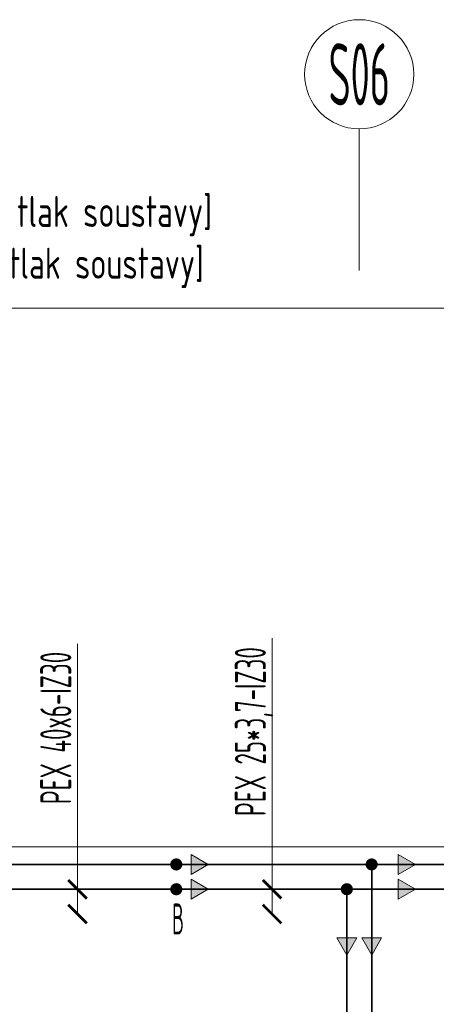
# Model space of a CAD drawing. Header units: millimetres. Extents: x 17747 to 112039, y -74980 to 446921.
# Tile 176 of 256: x 64340 to 66019, y -69314 to -65348. Entities that reach past the tile are written whole.
import ezdxf
from ezdxf.enums import TextEntityAlignment as Align

# ---------------------------------------------------------------- set-up
doc = ezdxf.new("R2010")
doc.units = ezdxf.units.MM
doc.linetypes.add('phl_thick', pattern=[0])
doc.linetypes.add('VERDECKT', pattern=[9.525, 6.35, -3.175])
for name, color, linetype, lineweight in [('JS_VYT_POPIS - OBECNĚ', 7, 'Continuous', 5), ('UT_KOTY - DIMENZE', 7, 'Continuous', 5), ('UT_POPIS - OBECNĚ', 7, 'Continuous', 5), ('UT_SCHÉMA_PŘÍVOD', 10, 'Continuous', 35), ('UT_SCHÉMA_ZPÁTEČKA', 172, 'VERDECKT', 35), ('VZT_50 POPIS - OBECNE', 7, 'Continuous', 5)]:
    doc.layers.add(name, color=color, linetype=linetype, lineweight=lineweight)
doc.styles.add('ISO 2.5', font='isocp.shx', dxfattribs={"width": 0.8, "height": 2.5})
doc.styles.add('ISOCP 2.5', font='isocp.shx', dxfattribs={"width": 0.6, "height": 2.5})
doc.styles.add('VZT_POPIS', font='isocp.shx', dxfattribs={"width": 0.6, "height": 125})

# ---------------------------------------------------------------- blocks, each defined once
blk = doc.blocks.new('_ArchTick')
at = {"color": 0, "linetype": 'ByBlock', "const_width": 0.15}
blk.add_lwpolyline([(-0.5, -0.5), (0.5, 0.5)], dxfattribs=at)

msp = doc.modelspace()

# ---------------------------------------------------------------- hatches: boundary and pattern name
at = {"layer": 'UT_SCHÉMA_PŘÍVOD'}
for points in [[(64946.4, -68850.5, 1), (64995.8, -68850.5, 1)], [(65633.5, -68850.5, 1), (65682.8, -68850.5, 1)]]:
    msp.add_hatch(color=256, dxfattribs=at).paths.add_polyline_path(points)
at = {"layer": 'UT_SCHÉMA_ZPÁTEČKA', "ltscale": 0.3}
for points in [[(64995.8, -68750.5, -1), (64946.4, -68750.5, -1)], [(65782.8, -68750.5, -1), (65733.5, -68750.5, -1)]]:
    msp.add_hatch(color=256, dxfattribs=at).paths.add_polyline_path(points)
at = {"layer": 'VZT_50 POPIS - OBECNE', "linetype": 'phl_thick'}
h = msp.add_hatch(color=256, dxfattribs=at)
h.dxf.hatch_style = 1
h.paths.add_polyline_path([(65030.6, -68790.5), (65099.9, -68750.5), (65030.6, -68710.5)])
h = msp.add_hatch(color=256, dxfattribs=at)
h.dxf.hatch_style = 1
h.paths.add_polyline_path([(65865.1, -68790.5), (65934.4, -68750.5), (65865.1, -68710.5)])
h = msp.add_hatch(color=256, dxfattribs=at)
h.dxf.hatch_style = 1
h.paths.add_polyline_path([(65030.6, -68890.5), (65099.9, -68850.5), (65030.6, -68810.5)])
h = msp.add_hatch(color=256, dxfattribs=at)
h.dxf.hatch_style = 1
h.paths.add_polyline_path([(65865.1, -68890.5), (65934.4, -68850.5), (65865.1, -68810.5)])
h = msp.add_hatch(color=256, dxfattribs=at)
h.dxf.hatch_style = 1
h.paths.add_polyline_path([(65618.2, -69046.6), (65658.2, -69115.9), (65698.2, -69046.6)])
h = msp.add_hatch(color=256, dxfattribs=at)
h.dxf.hatch_style = 1
h.paths.add_polyline_path([(65718.2, -69046.6), (65758.2, -69115.9), (65798.2, -69046.6)])

# ---------------------------------------------------------------- linework, layer by layer
at = {"layer": 'JS_VYT_POPIS - OBECNĚ'}
msp.add_line((65708.2, -66358.3), (65708.2, -65787.9), dxfattribs=at)
msp.add_circle((65708.2, -65567.9), 220, dxfattribs=at)
at = {"layer": 'UT_KOTY - DIMENZE'}
for points in [[(65357, -68580.7), (65357, -67839.4)], [(64573, -68532.6), (64573, -67862.5)], [(64573, -68950.5), (64573, -68532.6)], [(64573, -68850.5), (64573, -68532.6)], [(65357, -68950.5), (65357, -68580.7)], [(65357, -68850.5), (65357, -68580.7)]]:
    msp.add_lwpolyline(points, dxfattribs=at)
at = {"layer": 'UT_SCHÉMA_PŘÍVOD'}
for p, q in [((63983.2, -68850.5), (68542.5, -68850.5)), ((65658.2, -68850.5), (65658.2, -74160.3))]:
    msp.add_line(p, q, dxfattribs=at)
at = {"layer": 'UT_SCHÉMA_ZPÁTEČKA', "ltscale": 0.3}
for p, q in [((63863.2, -68750.5), (68442.5, -68750.5)), ((65758.2, -68750.5), (65758.2, -74010.3))]:
    msp.add_line(p, q, dxfattribs=at)
at = {"layer": 'VZT_50 POPIS - OBECNE', "linetype": 'phl_thick'}
for p, q in [((57168, -66509.4), (76932.8, -66509.4)), ((57168, -68679.4), (76932.8, -68679.4)), ((65099.9, -68750.5), (65030.6, -68710.5)), ((65030.6, -68710.5), (65030.6, -68790.5)), ((65934.4, -68750.5), (65865.1, -68710.5)), ((65865.1, -68710.5), (65865.1, -68790.5)), ((65030.6, -68790.5), (65099.9, -68750.5)), ((65865.1, -68790.5), (65934.4, -68750.5)), ((65099.9, -68850.5), (65030.6, -68810.5)), ((65030.6, -68810.5), (65030.6, -68890.5)), ((65934.4, -68850.5), (65865.1, -68810.5)), ((65865.1, -68810.5), (65865.1, -68890.5)), ((65030.6, -68890.5), (65099.9, -68850.5)), ((65865.1, -68890.5), (65934.4, -68850.5)), ((65618.2, -69046.6), (65658.2, -69115.9)), ((65698.2, -69046.6), (65618.2, -69046.6)), ((65658.2, -69115.9), (65698.2, -69046.6)), ((65718.2, -69046.6), (65758.2, -69115.9)), ((65798.2, -69046.6), (65718.2, -69046.6)), ((65758.2, -69115.9), (65798.2, -69046.6))]:
    msp.add_line(p, q, dxfattribs=at)

# ---------------------------------------------------------------- block references
at = {"layer": 'UT_KOTY - DIMENZE', "xscale": 75, "yscale": 75, "zscale": 75}
for p, rotation in [((64573, -68850.5), 270.0000000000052), ((65357, -68850.5), 269.9999999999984), ((64573, -68950.5), 270.000000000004), ((65357, -68950.5), 269.9999999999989)]:
    msp.add_blockref('_ArchTick', p, dxfattribs=dict(at, rotation=rotation))

# ---------------------------------------------------------------- texts
at = {"layer": 'JS_VYT_POPIS - OBECNĚ', "style": 'VZT_POPIS', "width": 0.5}
msp.add_text('S06', height=250, dxfattribs=at).set_placement((65708.2, -65567.9), align=Align.MIDDLE_CENTER)
msp.add_text('B', height=125, dxfattribs=at).set_placement((64954.3, -68970.3), align=Align.MIDDLE_LEFT)
at = {"layer": 'UT_KOTY - DIMENZE', "char_height": 125, "attachment_point": 1, "rotation": 90, "style": 'ISOCP 2.5'}
for s, insert in [('PEX 25*3,7-IZ30', (65207, -68555.7)), ('PEX 40x6-IZ30', (64423, -68507.6))]:
    msp.add_mtext(s, dxfattribs=dict(at, insert=insert))
at = {"layer": 'UT_POPIS - OBECNĚ', "linetype": 'phl_thick', "style": 'ISO 2.5', "width": 0.8}
for s, p in [('pa = 1,4 BAR       [počáteční tlak soustavy]', (62594.1, -66182.9)), ('pe = 2,5 BAR      [maximální tlak soustavy]', (62594.1, -66391.3))]:
    msp.add_text(s, height=125, dxfattribs=at).set_placement(p)

doc.saveas('drawing.dxf')
